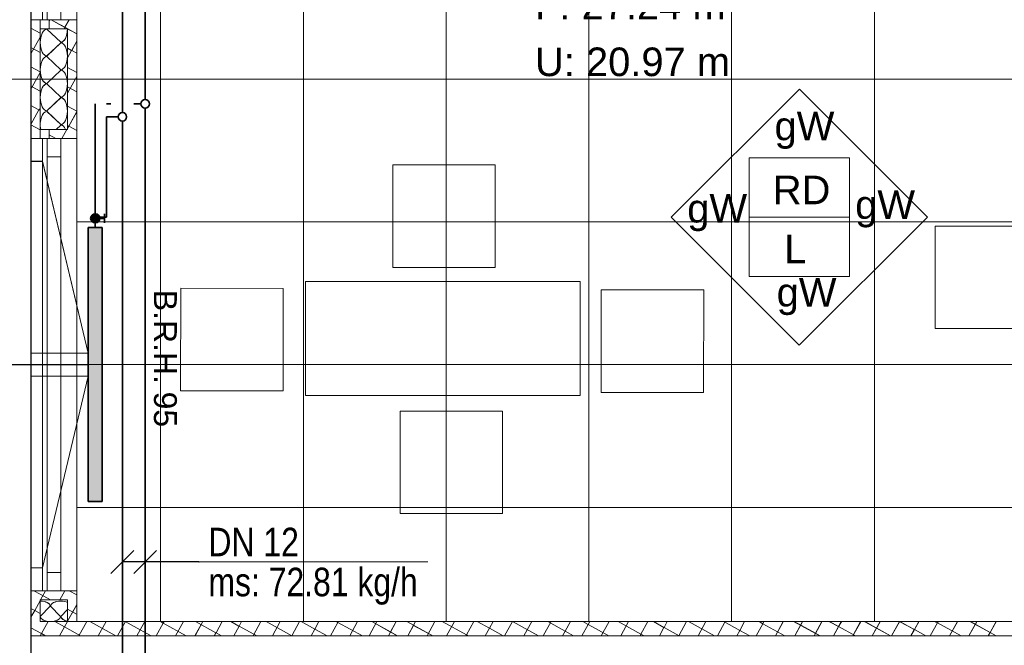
# Model space of a CAD drawing. Extents: x 229 to 926, y 37 to 878.
# Tile 17 of 162: x 381 to 467, y 366 to 421. Entities that reach past the tile are written whole.
import ezdxf
from ezdxf.lldxf.tags import DXFTag

# ---------------------------------------------------------------- set-up
doc = ezdxf.new("R2010")
doc.units = 0
doc.layers.get('0').update_dxf_attribs({"lineweight": 13})
for name, color, linetype, lineweight, true_color, plot in [('A_BI_Aussenwand', 5, 'Continuous', 18, 0x0000ff, False), ('A_BI_Fenster', 1, 'Continuous', 18, 0xff0000, False), ('A_BI_Innenwand', 7, 'Continuous', 18, 0x80ff80, False)]:
    doc.layers.add(name, color=color, linetype=linetype, lineweight=lineweight, true_color=true_color, plot=plot)
for name, color, linetype, lineweight in [('Ausstattung', 7, 'Continuous', 25), ('Axen', 7, 'Continuous', 25), ('Axen-A03ENIVKI0', 7, 'Continuous', 25), ('Beschriftung', 7, 'Continuous', 25), ('Beschriftung-A03ENIVII0', 7, 'Continuous', 25), ('Deckenspiegel', 7, 'Continuous', 25), ('Fenster', 7, 'Continuous', 25), ('Fenster-A03ENIVJI0', 7, 'Continuous', 25), ('Fullfläche', 7, 'Continuous', 25), ('Fullfläche-A03ENIVQI0', 7, 'Continuous', 25), ('H_BI_Heizkoerpertext', 7, 'Continuous', 25), ('Maßlinien', 7, 'Continuous', 25), ('Maßlinien-A03ENIVNI0', 7, 'Continuous', 25), ('Räume', 7, 'Continuous', 25), ('Räume-A03ENIVSI0', 7, 'Continuous', 25), ('Wände', 7, 'Continuous', 25), ('Wände-A03ENIVMI0', 7, 'Continuous', 25), ('X_BI_Text', 7, 'Continuous', 25)]:
    doc.layers.add(name, color=color, linetype=linetype, lineweight=lineweight)
for name, color, linetype, lineweight, true_color in [('H_BI_Heizkoerper', 1, 'Continuous', 35, 0xff0000), ('H_BI_Heizkoerperflaeche', 7, 'Continuous', 35, 0xffcccc), ('H_BI_Ruecklauf', 5, 'fein_strichliert', 35, 0x0000ff), ('H_BI_Vorlauf', 7, 'Continuous', 35, 0xed0e24)]:
    doc.layers.add(name, color=color, linetype=linetype, lineweight=lineweight, true_color=true_color)
doc.styles.get("Standard").update_dxf_attribs({"font": 'arial.ttf'})
tags = doc.linetypes.add('ALL_S25', pattern=[0.001, 0, -0.001]).pattern_tags.tags
tags[6:7] = [DXFTag(74, 4), DXFTag(75, 0), DXFTag(340, '0'), DXFTag(46, 1.0), DXFTag(50, 0.0), DXFTag(44, 0.0), DXFTag(45, 0.0)]
tags[4:5] = [DXFTag(74, 4), DXFTag(75, 0), DXFTag(340, '0'), DXFTag(46, 1.0), DXFTag(50, 0.0), DXFTag(44, 0.0), DXFTag(45, 0.0)]
tags = doc.linetypes.add('ALL_S25-A03ENIVOI0', pattern=[0.001, 0, -0.001]).pattern_tags.tags
tags[6:7] = [DXFTag(74, 4), DXFTag(75, 0), DXFTag(340, '0'), DXFTag(46, 1.0), DXFTag(50, 0.0), DXFTag(44, 0.0), DXFTag(45, 0.0)]
tags[4:5] = [DXFTag(74, 4), DXFTag(75, 0), DXFTag(340, '0'), DXFTag(46, 1.0), DXFTag(50, 0.0), DXFTag(44, 0.0), DXFTag(45, 0.0)]
tags = doc.linetypes.add('fein_strichliert', pattern=[4, 1, -2, 1]).pattern_tags.tags
tags[8:9] = [DXFTag(74, 4), DXFTag(75, 0), DXFTag(340, '0'), DXFTag(46, 0.0), DXFTag(50, 0.0), DXFTag(44, 0.0), DXFTag(45, 0.0)]
tags[6:7] = [DXFTag(74, 4), DXFTag(75, 0), DXFTag(340, '0'), DXFTag(46, 0.0), DXFTag(50, 0.0), DXFTag(44, 0.0), DXFTag(45, 0.0)]
tags[4:5] = [DXFTag(74, 4), DXFTag(75, 0), DXFTag(340, '0'), DXFTag(46, 0.0), DXFTag(50, 0.0), DXFTag(44, 0.0), DXFTag(45, 0.0)]
tags = doc.linetypes.add('VERDECKT2_S2', pattern=[0.0027, 0.002, -0.0007]).pattern_tags.tags
tags[6:7] = [DXFTag(74, 4), DXFTag(75, 0), DXFTag(340, '0'), DXFTag(46, 1.0), DXFTag(50, 0.0), DXFTag(44, 0.0), DXFTag(45, 0.0)]
tags[4:5] = [DXFTag(74, 4), DXFTag(75, 0), DXFTag(340, '0'), DXFTag(46, 1.0), DXFTag(50, 0.0), DXFTag(44, 0.0), DXFTag(45, 0.0)]
tags = doc.linetypes.add('VERDECKT2_S2-A03ENIVRI0', pattern=[0.0027, 0.002, -0.0007]).pattern_tags.tags
tags[6:7] = [DXFTag(74, 4), DXFTag(75, 0), DXFTag(340, '0'), DXFTag(46, 1.0), DXFTag(50, 0.0), DXFTag(44, 0.0), DXFTag(45, 0.0)]
tags[4:5] = [DXFTag(74, 4), DXFTag(75, 0), DXFTag(340, '0'), DXFTag(46, 1.0), DXFTag(50, 0.0), DXFTag(44, 0.0), DXFTag(45, 0.0)]

# ---------------------------------------------------------------- blocks, each defined once
blk = doc.blocks.new('Referenz-A03ENIVGI0', base_point=(255.728, 66.032))
at = {"layer": 'Ausstattung', "color": 0, "lineweight": -2}
for p, q in [((413.314, 398.855), (413.317, 407.83)), ((413.317, 407.83), (422.292, 407.827)), ((422.292, 407.827), (422.289, 398.852)), ((460.818, 393.504), (460.82, 402.479)), ((460.82, 402.479), (469.795, 402.477)), ((422.289, 398.852), (413.314, 398.855)), ((405.665, 387.639), (405.669, 397.631)), ((405.669, 397.631), (417.692, 397.626)), ((417.692, 397.626), (429.715, 397.622)), ((429.715, 397.622), (429.711, 387.631)), ((394.738, 388.053), (394.742, 397.028)), ((394.742, 397.028), (403.717, 397.024)), ((403.717, 397.024), (403.713, 388.049)), ((431.56, 387.914), (431.564, 396.889)), ((431.564, 396.889), (440.539, 396.886)), ((440.539, 396.886), (440.535, 387.911)), ((469.793, 393.502), (460.818, 393.504)), ((403.713, 388.049), (394.738, 388.053)), ((417.688, 387.635), (405.665, 387.639)), ((429.711, 387.631), (417.688, 387.635)), ((440.535, 387.911), (431.56, 387.914)), ((413.956, 377.306), (413.959, 386.281)), ((413.959, 386.281), (422.934, 386.277)), ((422.934, 386.277), (422.931, 377.302)), ((422.931, 377.302), (413.956, 377.306))]:
    blk.add_line(p, q, dxfattribs=at)
at = {"layer": 'Axen', "color": 0, "linetype": 'ALL_S25', "lineweight": -2, "ltscale": 0.13}
for p, q in [((381.634, 66.032), (381.634, 801.546)), ((735.547, 415.343), (301.662, 415.343))]:
    blk.add_line(p, q, dxfattribs=at)
at = {"layer": 'Beschriftung', "color": 0, "lineweight": -2}
for p, q in [((437.701, 403.263), (448.917, 414.474)), ((448.917, 414.474), (460.128, 403.259)), ((444.515, 403.261), (444.515, 408.461)), ((444.515, 408.461), (453.315, 408.46)), ((453.315, 408.46), (453.315, 403.26)), ((448.913, 392.048), (437.701, 403.263)), ((444.514, 398.061), (444.515, 403.261)), ((453.315, 403.26), (444.515, 403.261)), ((460.128, 403.259), (448.913, 392.048)), ((453.315, 403.26), (453.314, 398.06)), ((453.314, 398.06), (444.514, 398.061))]:
    blk.add_line(p, q, dxfattribs=at)
at = {"layer": 'Fenster', "color": 0, "lineweight": -2}
for p, q in [((382.634, 460.143), (382.634, 420.543)), ((385.634, 420.543), (381.634, 420.543)), ((385.634, 410.143), (381.634, 410.143)), ((382.634, 410.143), (382.634, 370.543)), ((382.634, 408.143), (381.634, 408.143)), ((382.634, 391.343), (381.634, 391.343)), ((381.634, 389.343), (382.634, 389.343)), ((382.634, 372.543), (381.634, 372.543)), ((385.634, 370.543), (381.634, 370.543))]:
    blk.add_line(p, q, dxfattribs=at)
at = {"layer": 'Fenster', "color": 0, "linetype": 'VERDECKT2_S2', "lineweight": -2, "ltscale": 0.13}
for p, q in [((382.634, 408.143), (386.634, 391.343)), ((386.634, 391.343), (382.634, 391.343)), ((386.634, 389.343), (382.634, 389.343)), ((382.634, 372.543), (386.634, 389.343))]:
    blk.add_line(p, q, dxfattribs=at)
at = {"layer": 'Fullfläche', "color": 0, "lineweight": -2}
for p, q in [((383.28, 420.543), (383.235, 420.46)), ((383.393, 420.543), (384.606, 419.876)), ((384.975, 420.543), (384.61, 419.877)), ((381.634, 419.815), (382.435, 419.374)), ((383.035, 419.719), (384.235, 418.567)), ((384.606, 419.874), (384.534, 419.743)), ((384.61, 419.875), (385.635, 419.311)), ((382.435, 419.005), (381.634, 417.546)), ((384.235, 418.519), (383.035, 417.367)), ((385.635, 418.66), (385.196, 417.86)), ((381.634, 418.121), (382.435, 417.68)), ((383.035, 417.319), (384.234, 416.167)), ((384.835, 418.056), (385.192, 417.859)), ((385.192, 417.857), (384.835, 417.205)), ((385.196, 417.858), (385.635, 417.617)), ((381.634, 416.427), (382.434, 415.986)), ((382.434, 415.92), (381.749, 414.671)), ((384.234, 416.119), (383.034, 414.967)), ((384.834, 416.362), (385.634, 415.922)), ((385.634, 415.578), (384.834, 414.12)), ((381.634, 414.731), (381.745, 414.67)), ((383.034, 414.919), (384.234, 413.767)), ((381.746, 414.668), (381.634, 414.464)), ((381.75, 414.669), (382.434, 414.293)), ((384.834, 414.668), (385.634, 414.228)), ((381.634, 413.037), (382.331, 412.654)), ((384.234, 413.719), (383.034, 412.567)), ((382.332, 412.652), (381.634, 411.379)), ((382.434, 412.835), (382.335, 412.655)), ((382.336, 412.653), (382.434, 412.599)), ((383.034, 412.519), (384.234, 411.367)), ((384.834, 412.974), (385.634, 412.534)), ((385.634, 412.492), (384.938, 411.224)), ((381.634, 411.343), (382.434, 410.903)), ((384.234, 411.319), (383.842, 410.943)), ((384.834, 411.278), (384.934, 411.223)), ((383.234, 410.465), (383.819, 410.143)), ((384.782, 410.943), (384.343, 410.143)), ((384.935, 411.221), (384.834, 411.038)), ((384.939, 411.222), (385.634, 410.84)), ((381.882, 370.543), (382.434, 370.239)), ((382.434, 370.239), (383.336, 369.742)), ((382.914, 370.542), (382.475, 369.742)), ((384.609, 370.542), (384.17, 369.742)), ((384.965, 370.542), (385.634, 370.174)), ((382.434, 369.667), (381.961, 368.807)), ((382.451, 368.292), (383.316, 369.192)), ((383.352, 369.192), (384.215, 368.292)), ((385.634, 369.325), (384.833, 367.867)), ((381.634, 368.983), (381.957, 368.805)), ((381.958, 368.803), (381.634, 368.213)), ((381.962, 368.805), (382.433, 368.545)), ((384.251, 368.292), (384.834, 368.898)), ((384.833, 368.92), (385.633, 368.48)), ((383.125, 367.843), (382.548, 366.79)), ((383.71, 367.843), (384.56, 367.375)), ((384.561, 367.373), (384.135, 366.597)), ((384.82, 367.843), (384.564, 367.376)), ((384.565, 367.374), (385.978, 366.597)), ((386.513, 367.843), (385.829, 366.597)), ((386.796, 367.842), (389.061, 366.596)), ((388.208, 367.842), (387.524, 366.597)), ((389.902, 367.842), (389.219, 366.596)), ((389.878, 367.842), (391.196, 367.117)), ((391.597, 367.842), (391.2, 367.118)), ((393.213, 367.702), (392.606, 366.596)), ((392.961, 367.842), (393.212, 367.704)), ((393.292, 367.842), (393.217, 367.705)), ((393.217, 367.703), (395.229, 366.596)), ((394.985, 367.842), (394.301, 366.596)), ((396.679, 367.842), (395.996, 366.596)), ((396.047, 367.842), (397.832, 366.86)), ((398.374, 367.842), (397.836, 366.861)), ((399.129, 367.841), (399.848, 367.446)), ((399.849, 367.444), (399.383, 366.596)), ((400.069, 367.841), (399.852, 367.447)), ((399.853, 367.445), (401.397, 366.595)), ((401.762, 367.841), (401.078, 366.595)), ((402.215, 367.841), (404.468, 366.602)), ((403.456, 367.841), (402.773, 366.595)), ((405.151, 367.841), (404.472, 366.603)), ((405.298, 367.841), (406.484, 367.188)), ((406.846, 367.841), (406.488, 367.189)), ((408.501, 367.772), (407.855, 366.595)), ((408.38, 367.841), (408.501, 367.774)), ((408.54, 367.841), (408.505, 367.776)), ((408.505, 367.774), (410.648, 366.595)), ((410.233, 367.841), (409.55, 366.595)), ((411.928, 367.84), (411.244, 366.595)), ((411.466, 367.84), (413.12, 366.93)), ((413.623, 367.84), (413.124, 366.932)), ((414.549, 367.84), (415.137, 367.517)), ((415.137, 367.515), (414.632, 366.594)), ((415.317, 367.84), (415.141, 367.518)), ((415.141, 367.516), (416.816, 366.594)), ((417.01, 367.84), (416.327, 366.594)), ((417.634, 367.84), (419.756, 366.673)), ((418.705, 367.84), (418.021, 366.594)), ((420.4, 367.84), (419.76, 366.674)), ((420.717, 367.84), (421.772, 367.259)), ((422.094, 367.839), (421.776, 367.26)), ((423.787, 367.839), (423.104, 366.594)), ((423.803, 367.839), (426.067, 366.593)), ((425.482, 367.839), (424.798, 366.593)), ((427.177, 367.839), (426.493, 366.593)), ((426.885, 367.839), (428.408, 367.001)), ((428.871, 367.839), (428.412, 367.002)), ((430.425, 367.585), (429.881, 366.593)), ((429.968, 367.839), (430.425, 367.587)), ((430.566, 367.839), (430.429, 367.589)), ((430.429, 367.587), (432.236, 366.593)), ((432.259, 367.839), (431.575, 366.593)), ((433.053, 367.839), (435.044, 366.743)), ((433.954, 367.838), (433.27, 366.593)), ((435.648, 367.838), (435.048, 366.745)), ((436.136, 367.838), (437.061, 367.33)), ((437.061, 367.328), (436.658, 366.592)), ((437.343, 367.838), (437.065, 367.331)), ((437.065, 367.329), (438.404, 366.592)), ((439.036, 367.838), (438.352, 366.592)), ((439.222, 367.838), (441.487, 366.592)), ((440.731, 367.838), (440.047, 366.592)), ((442.425, 367.838), (441.742, 366.592)), ((442.304, 367.838), (443.696, 367.072)), ((444.12, 367.838), (443.7, 367.073)), ((445.714, 367.656), (445.129, 366.592)), ((445.387, 367.838), (445.713, 367.658)), ((445.815, 367.837), (445.717, 367.659)), ((445.718, 367.657), (447.655, 366.592)), ((447.508, 367.837), (446.824, 366.592)), ((448.473, 367.837), (450.332, 366.814)), ((449.202, 367.837), (448.519, 366.591)), ((450.897, 367.837), (450.336, 366.815)), ((451.555, 367.837), (452.349, 367.4)), ((452.349, 367.398), (451.906, 366.591)), ((452.592, 367.837), (452.353, 367.402)), ((452.353, 367.4), (453.823, 366.591)), ((454.285, 367.837), (453.601, 366.591)), ((454.641, 367.837), (456.906, 366.591)), ((455.979, 367.837), (455.296, 366.591)), ((457.674, 367.836), (456.99, 366.591)), ((457.724, 367.836), (458.985, 367.143)), ((459.369, 367.836), (458.989, 367.144)), ((461.002, 367.727), (460.378, 366.59)), ((460.806, 367.836), (461.001, 367.729)), ((461.063, 367.836), (461.005, 367.73)), ((461.006, 367.728), (463.074, 366.59)), ((462.756, 367.836), (462.073, 366.59)), ((464.451, 367.836), (463.767, 366.59)), ((463.892, 367.836), (465.62, 366.885)), ((466.146, 367.836), (465.624, 366.886)), ((381.634, 367.289), (382.544, 366.789)), ((382.544, 366.787), (382.44, 366.597)), ((382.548, 366.788), (382.895, 366.597)), ((391.197, 367.115), (390.912, 366.596)), ((391.201, 367.117), (392.146, 366.596)), ((397.832, 366.858), (397.689, 366.596)), ((397.836, 366.859), (398.315, 366.596)), ((404.468, 366.6), (404.466, 366.595)), ((404.472, 366.601), (404.483, 366.595)), ((406.485, 367.186), (406.16, 366.595)), ((406.489, 367.187), (407.565, 366.595)), ((413.121, 366.928), (412.937, 366.594)), ((413.125, 366.93), (413.734, 366.594)), ((419.756, 366.671), (419.714, 366.594)), ((419.76, 366.672), (419.902, 366.594)), ((421.773, 367.257), (421.409, 366.594)), ((421.777, 367.258), (422.985, 366.594)), ((428.409, 366.999), (428.186, 366.593)), ((428.413, 367), (429.153, 366.593)), ((435.045, 366.741), (434.963, 366.593)), ((435.049, 366.743), (435.321, 366.593)), ((443.697, 367.07), (443.435, 366.592)), ((443.701, 367.071), (444.572, 366.592)), ((450.333, 366.812), (450.212, 366.591)), ((450.337, 366.813), (450.741, 366.591)), ((458.985, 367.141), (458.683, 366.591)), ((458.989, 367.142), (459.991, 366.59)), ((465.621, 366.883), (465.46, 366.59)), ((465.625, 366.884), (466.16, 366.59))]:
    blk.add_line(p, q, dxfattribs=at)
for centre, major_axis, start_param, end_param in [((383.035, 418.543), (0, -1.176), 3.141593, 6.283185), ((384.235, 419.743), (0, -1.176), 0, 1.570791), ((384.235, 417.343), (0, -1.176), 1.570796, 3.141593), ((383.034, 416.143), (0, -1.176), 3.141593, 6.283185), ((384.235, 417.343), (0, -1.176), 0, 1.570796), ((384.234, 414.943), (0, -1.176), 1.570796, 3.141593), ((383.034, 413.743), (0, -1.176), 3.141593, 6.283185), ((384.234, 414.943), (0, -1.176), 0, 1.570796), ((384.234, 412.543), (0, -1.176), 1.570796, 3.141593), ((383.034, 411.343), (0, -1.176), 3.141593, 5.059412), ((384.234, 412.543), (0, -1.176), 0, 1.570796), ((384.234, 410.143), (0, -1.176), 2.318908, 3.141593), ((382.434, 369.192), (0.882, 0), 0, 1.57077), ((384.234, 369.192), (0.882, 0), 1.570796, 3.141593), ((384.234, 369.192), (0.882, 0), 0.822589, 1.570796), ((383.333, 368.292), (0.882, 0), 3.141593, 6.283185), ((385.133, 368.292), (0.882, 0), 3.141593, 4.365327)]:
    blk.add_ellipse(centre, major_axis=major_axis, ratio=0.5, start_param=start_param, end_param=end_param, dxfattribs=at)
at = {"layer": 'Wände', "color": 0, "lineweight": -2}
for p, q in [((381.634, 615.345), (381.634, 365.342)), ((385.634, 462.843), (385.634, 367.843)), ((382.435, 420.543), (382.434, 410.143)), ((383.235, 419.743), (383.235, 420.543)), ((384.835, 419.743), (382.435, 419.743)), ((384.834, 410.943), (384.835, 419.743)), ((382.434, 410.943), (384.834, 410.943)), ((383.234, 410.943), (383.234, 410.143)), ((382.433, 367.843), (382.434, 369.742)), ((382.434, 369.742), (384.834, 369.742)), ((384.834, 369.742), (384.833, 367.842)), ((500.335, 367.843), (382.433, 367.843)), ((381.634, 366.597), (501.587, 366.583))]:
    blk.add_line(p, q, dxfattribs=at)
at = {"layer": 'Beschriftung', "color": 0, "lineweight": -2, "char_height": 2.50002, "attachment_point": 1, "rotation": 359.99316}
for s, insert in [('{\\fArial;gW}', (446.743, 412.48)), ('{\\fArial;RD}', (446.591, 406.888)), ('{\\fArial;gW}', (439.102, 405.269)), ('{\\fArial;gW}', (453.808, 405.598)), ('{\\fArial;L}', (447.59, 401.72)), ('{\\fArial;gW}', (446.93, 397.922))]:
    blk.add_mtext(s, dxfattribs=dict(at, insert=insert))
at = {"layer": 'Maßlinien', "color": 0, "lineweight": -2, "char_height": 2.00002, "attachment_point": 1, "rotation": 270.00001}
for s, insert in [('{\\fArial;B.R.H.}', (394.405, 396.889)), ('{\\fArial;95}', (394.405, 387.977))]:
    blk.add_mtext(s, dxfattribs=dict(at, insert=insert))
at = {"layer": 'Räume', "color": 0, "lineweight": -2, "char_height": 2.50002, "attachment_point": 1, "rotation": 0.00001}
for s, insert in [('{\\fArial;F: 27.24 m²}', (425.769, 423.066)), ('{\\fArial;U: 20.97 m}', (425.769, 418.106))]:
    blk.add_mtext(s, dxfattribs=dict(at, insert=insert))
blk = doc.blocks.new('Referenz-A03ENIVUI0', base_point=(281.599, 66.032))
at = {"layer": 'Axen-A03ENIVKI0', "color": 0, "linetype": 'ALL_S25-A03ENIVOI0', "lineweight": -2, "ltscale": 0.13}
for p, q in [((381.634, 66.032), (381.634, 801.545)), ((735.547, 415.347), (301.663, 415.347))]:
    blk.add_line(p, q, dxfattribs=at)
at = {"layer": 'Beschriftung-A03ENIVII0', "color": 0, "lineweight": -2}
for p, q in [((437.701, 403.267), (448.916, 414.478)), ((448.916, 414.478), (460.127, 403.263)), ((444.514, 403.265), (444.515, 408.465)), ((444.515, 408.465), (453.315, 408.464)), ((453.315, 408.464), (453.314, 403.264)), ((448.912, 392.052), (437.701, 403.267)), ((444.513, 398.065), (444.514, 403.265)), ((453.314, 403.264), (444.514, 403.265)), ((460.127, 403.263), (448.912, 392.052)), ((453.314, 403.264), (453.313, 398.064)), ((453.313, 398.064), (444.513, 398.065))]:
    blk.add_line(p, q, dxfattribs=at)
at = {"layer": 'Deckenspiegel', "color": 0, "lineweight": -2}
for p, q in [((385.634, 367.847), (385.634, 462.847)), ((392.984, 462.847), (392.984, 367.847)), ((405.484, 462.847), (405.484, 367.847)), ((417.984, 462.847), (417.984, 367.847)), ((430.484, 462.847), (430.484, 367.847)), ((442.984, 462.847), (442.984, 367.847)), ((455.483, 462.847), (455.483, 367.847)), ((500.333, 415.347), (385.634, 415.347)), ((500.333, 402.847), (385.634, 402.847)), ((500.333, 390.347), (385.634, 390.347)), ((500.333, 377.847), (385.634, 377.847)), ((500.333, 367.847), (385.634, 367.847))]:
    blk.add_line(p, q, dxfattribs=at)
at = {"layer": 'Fenster-A03ENIVJI0', "color": 0, "lineweight": -2}
for p, q in [((385.634, 410.147), (381.634, 410.147)), ((382.634, 410.147), (382.634, 370.547)), ((382.634, 408.147), (381.634, 408.147)), ((382.634, 391.347), (381.634, 391.347)), ((381.634, 389.347), (382.634, 389.347)), ((382.634, 372.547), (381.634, 372.547)), ((385.634, 370.547), (381.634, 370.547))]:
    blk.add_line(p, q, dxfattribs=at)
at = {"layer": 'Fenster-A03ENIVJI0', "color": 0, "linetype": 'VERDECKT2_S2-A03ENIVRI0', "lineweight": -2, "ltscale": 0.13}
for p, q in [((382.634, 408.147), (386.634, 391.347)), ((386.634, 391.347), (382.634, 391.347)), ((386.634, 389.347), (382.634, 389.347)), ((382.634, 372.547), (386.634, 389.347))]:
    blk.add_line(p, q, dxfattribs=at)
at = {"layer": 'Fullfläche-A03ENIVQI0', "color": 0, "lineweight": -2}
for p, q in [((383.28, 420.546), (383.235, 420.464)), ((383.393, 420.546), (384.606, 419.879)), ((384.975, 420.546), (384.61, 419.88)), ((381.634, 419.819), (382.435, 419.378)), ((383.035, 419.723), (384.235, 418.57)), ((384.606, 419.877), (384.534, 419.746)), ((384.61, 419.878), (385.635, 419.315)), ((382.435, 419.009), (381.634, 417.549)), ((384.235, 418.522), (383.035, 417.371)), ((385.635, 418.664), (385.196, 417.864)), ((381.634, 418.125), (382.435, 417.684)), ((383.035, 417.322), (384.234, 416.17)), ((384.835, 418.059), (385.192, 417.863)), ((385.192, 417.861), (384.835, 417.209)), ((385.196, 417.862), (385.635, 417.621)), ((381.634, 416.431), (382.434, 415.99)), ((382.434, 415.924), (381.749, 414.675)), ((384.234, 416.122), (383.034, 414.971)), ((384.834, 416.365), (385.634, 415.925)), ((385.634, 415.581), (384.834, 414.124)), ((381.634, 414.735), (381.745, 414.674)), ((383.034, 414.923), (384.234, 413.77)), ((381.746, 414.672), (381.634, 414.468)), ((381.75, 414.673), (382.434, 414.296)), ((384.834, 414.672), (385.634, 414.231)), ((381.634, 413.041), (382.331, 412.657)), ((384.234, 413.722), (383.034, 412.571)), ((382.332, 412.655), (381.634, 411.383)), ((382.434, 412.838), (382.335, 412.658)), ((382.336, 412.656), (382.434, 412.602)), ((383.034, 412.523), (384.234, 411.37)), ((384.834, 412.978), (385.634, 412.538)), ((385.634, 412.496), (384.938, 411.228)), ((381.634, 411.347), (382.434, 410.907)), ((384.234, 411.322), (383.842, 410.946)), ((384.834, 411.282), (384.934, 411.227)), ((383.234, 410.469), (383.819, 410.146)), ((384.782, 410.946), (384.343, 410.146)), ((384.935, 411.225), (384.834, 411.041)), ((384.939, 411.226), (385.634, 410.844)), ((381.882, 370.547), (382.434, 370.243)), ((382.434, 370.243), (383.336, 369.747)), ((382.914, 370.547), (382.475, 369.747)), ((384.609, 370.546), (384.17, 369.747)), ((384.965, 370.546), (385.634, 370.178)), ((382.434, 369.671), (381.961, 368.811)), ((382.451, 368.297), (383.316, 369.197)), ((383.352, 369.197), (384.215, 368.297)), ((385.634, 369.329), (384.833, 367.871)), ((381.634, 368.988), (381.957, 368.81)), ((381.958, 368.808), (381.634, 368.217)), ((381.962, 368.809), (382.433, 368.549)), ((384.251, 368.297), (384.833, 368.903)), ((384.833, 368.925), (385.633, 368.485)), ((381.634, 367.294), (382.544, 366.793)), ((383.125, 367.847), (382.548, 366.794)), ((383.71, 367.847), (384.56, 367.379)), ((384.561, 367.377), (384.135, 366.601)), ((384.82, 367.847), (384.564, 367.381)), ((384.565, 367.379), (385.978, 366.601)), ((386.513, 367.847), (385.829, 366.601)), ((386.796, 367.847), (389.061, 366.601)), ((388.208, 367.847), (387.524, 366.601)), ((389.902, 367.847), (389.219, 366.601)), ((389.878, 367.847), (391.196, 367.122)), ((391.597, 367.846), (391.2, 367.123)), ((393.213, 367.706), (392.606, 366.6)), ((392.961, 367.846), (393.212, 367.708)), ((393.292, 367.846), (393.216, 367.709)), ((393.217, 367.707), (395.229, 366.6)), ((394.985, 367.846), (394.301, 366.6)), ((396.679, 367.846), (395.995, 366.6)), ((396.046, 367.846), (397.832, 366.864)), ((398.374, 367.846), (397.836, 366.865)), ((399.129, 367.846), (399.848, 367.45)), ((399.849, 367.448), (399.383, 366.6)), ((400.069, 367.846), (399.852, 367.451)), ((399.853, 367.449), (401.397, 366.6)), ((401.762, 367.846), (401.078, 366.6)), ((402.215, 367.845), (404.467, 366.606)), ((403.456, 367.845), (402.772, 366.6)), ((405.151, 367.845), (404.471, 366.607)), ((405.297, 367.845), (406.484, 367.192)), ((406.845, 367.845), (406.488, 367.194)), ((408.501, 367.777), (407.855, 366.599)), ((408.38, 367.845), (408.5, 367.779)), ((408.54, 367.845), (408.504, 367.78)), ((408.505, 367.778), (410.648, 366.599)), ((410.233, 367.845), (409.549, 366.599)), ((411.928, 367.845), (411.244, 366.599)), ((411.466, 367.845), (413.12, 366.935)), ((413.622, 367.845), (413.124, 366.936)), ((414.548, 367.844), (415.136, 367.521)), ((415.137, 367.519), (414.632, 366.599)), ((415.317, 367.844), (415.14, 367.522)), ((415.141, 367.52), (416.816, 366.598)), ((417.01, 367.844), (416.326, 366.598)), ((417.634, 367.844), (419.755, 366.677)), ((418.705, 367.844), (418.021, 366.598)), ((420.399, 367.844), (419.759, 366.678)), ((420.716, 367.844), (421.772, 367.263)), ((422.094, 367.844), (421.776, 367.264)), ((423.787, 367.844), (423.103, 366.598)), ((423.802, 367.844), (426.067, 366.598)), ((425.482, 367.844), (424.798, 366.598)), ((427.176, 367.843), (426.492, 366.598)), ((426.885, 367.843), (428.408, 367.005)), ((428.871, 367.843), (428.412, 367.007)), ((430.425, 367.59), (429.88, 366.597)), ((429.967, 367.843), (430.424, 367.592)), ((430.565, 367.843), (430.428, 367.593)), ((430.429, 367.591), (432.235, 366.597)), ((432.258, 367.843), (431.575, 366.597)), ((433.053, 367.843), (435.043, 366.748)), ((433.953, 367.843), (433.269, 366.597)), ((435.648, 367.843), (435.047, 366.749)), ((436.135, 367.843), (437.06, 367.334)), ((437.061, 367.332), (436.657, 366.597)), ((437.342, 367.843), (437.064, 367.335)), ((437.065, 367.333), (438.403, 366.597)), ((439.035, 367.842), (438.352, 366.597)), ((439.221, 367.842), (441.486, 366.596)), ((440.73, 367.842), (440.046, 366.596)), ((442.425, 367.842), (441.741, 366.596)), ((442.304, 367.842), (443.696, 367.076)), ((444.119, 367.842), (443.7, 367.077)), ((445.713, 367.66), (445.129, 366.596)), ((445.386, 367.842), (445.712, 367.662)), ((445.814, 367.842), (445.716, 367.664)), ((445.717, 367.662), (447.654, 366.596)), ((447.507, 367.842), (446.823, 366.596)), ((448.472, 367.842), (450.331, 366.818)), ((449.202, 367.841), (448.518, 366.596)), ((450.896, 367.841), (450.335, 366.82)), ((451.554, 367.841), (452.348, 367.405)), ((452.348, 367.403), (451.905, 366.595)), ((452.591, 367.841), (452.352, 367.406)), ((452.353, 367.404), (453.822, 366.595)), ((454.284, 367.841), (453.6, 366.595)), ((454.64, 367.841), (456.905, 366.595)), ((455.979, 367.841), (455.295, 366.595)), ((457.673, 367.841), (456.989, 366.595)), ((457.723, 367.841), (458.984, 367.147)), ((459.368, 367.841), (458.988, 367.148)), ((461.001, 367.731), (460.377, 366.595)), ((460.805, 367.841), (461, 367.733)), ((461.062, 367.84), (461.004, 367.734)), ((461.005, 367.732), (463.073, 366.595)), ((462.755, 367.84), (462.072, 366.595)), ((464.45, 367.84), (463.766, 366.594)), ((463.891, 367.84), (465.619, 366.889)), ((466.145, 367.84), (465.623, 366.89)), ((382.544, 366.791), (382.44, 366.601)), ((382.548, 366.792), (382.895, 366.601)), ((391.196, 367.12), (390.912, 366.601)), ((391.2, 367.121), (392.146, 366.6)), ((397.832, 366.862), (397.688, 366.6)), ((397.836, 366.863), (398.314, 366.6)), ((404.468, 366.604), (404.465, 366.599)), ((404.472, 366.605), (404.483, 366.599)), ((406.484, 367.19), (406.16, 366.599)), ((406.488, 367.192), (407.565, 366.599)), ((413.12, 366.933), (412.937, 366.599)), ((413.124, 366.934), (413.733, 366.599)), ((419.756, 366.675), (419.714, 366.598)), ((419.76, 366.676), (419.902, 366.598)), ((421.772, 367.261), (421.408, 366.598)), ((421.777, 367.262), (422.984, 366.598)), ((428.408, 367.003), (428.185, 366.597)), ((428.412, 367.005), (429.152, 366.597)), ((435.044, 366.746), (434.962, 366.597)), ((435.048, 366.747), (435.321, 366.597)), ((443.696, 367.074), (443.434, 366.596)), ((443.7, 367.075), (444.571, 366.596)), ((450.332, 366.816), (450.211, 366.596)), ((450.336, 366.818), (450.74, 366.596)), ((458.984, 367.145), (458.682, 366.595)), ((458.988, 367.146), (459.991, 366.595)), ((465.62, 366.887), (465.459, 366.594)), ((465.624, 366.888), (466.159, 366.594))]:
    blk.add_line(p, q, dxfattribs=at)
for centre, major_axis, start_param, end_param in [((383.035, 418.546), (0, -1.176), 3.141593, 6.283185), ((384.235, 419.746), (0, -1.176), 0, 1.570791), ((384.235, 417.346), (0, -1.176), 1.570796, 3.141593), ((383.034, 416.147), (0, -1.176), 3.141593, 6.283185), ((384.235, 417.346), (0, -1.176), 0, 1.570796), ((384.234, 414.946), (0, -1.176), 1.570796, 3.141593), ((383.034, 413.747), (0, -1.176), 3.141593, 6.283185), ((384.234, 414.946), (0, -1.176), 0, 1.570796), ((384.234, 412.546), (0, -1.176), 1.570796, 3.141593), ((383.034, 411.346), (0, -1.176), 3.141593, 5.059412), ((384.234, 412.546), (0, -1.176), 0, 1.570796), ((384.234, 410.146), (0, -1.176), 2.318908, 3.141593), ((382.433, 369.197), (0.882, 0), 0, 1.57077), ((384.233, 369.197), (0.882, 0), 1.570796, 3.141593), ((384.233, 369.197), (0.882, 0), 0.822589, 1.570796), ((383.333, 368.297), (0.882, 0), 3.141593, 6.283185), ((385.133, 368.296), (0.882, 0), 3.141593, 4.365327)]:
    blk.add_ellipse(centre, major_axis=major_axis, ratio=0.5, start_param=start_param, end_param=end_param, dxfattribs=at)
at = {"layer": 'Wände-A03ENIVMI0', "color": 0, "lineweight": -2}
for p, q in [((381.634, 615.346), (381.634, 365.347)), ((385.634, 462.847), (385.634, 367.847)), ((382.435, 420.547), (382.434, 410.147)), ((383.235, 419.747), (383.235, 420.546)), ((384.835, 419.746), (382.435, 419.747)), ((384.834, 410.946), (384.835, 419.746)), ((382.434, 410.947), (384.834, 410.946)), ((383.234, 410.947), (383.234, 410.146)), ((382.433, 367.847), (382.434, 369.747)), ((382.434, 369.747), (384.834, 369.746)), ((384.834, 369.746), (384.833, 367.846)), ((500.333, 367.847), (382.433, 367.847)), ((381.634, 366.601), (501.586, 366.587))]:
    blk.add_line(p, q, dxfattribs=at)
at = {"layer": 'Beschriftung-A03ENIVII0', "color": 0, "lineweight": -2, "char_height": 2.49999, "attachment_point": 1, "rotation": 359.99316}
for s, insert in [('{\\fArial;gW}', (446.742, 412.484)), ('{\\fArial;RD}', (446.59, 406.891)), ('{\\fArial;gW}', (439.101, 405.273)), ('{\\fArial;gW}', (453.807, 405.602)), ('{\\fArial;L}', (447.589, 401.724)), ('{\\fArial;gW}', (446.929, 397.926))]:
    blk.add_mtext(s, dxfattribs=dict(at, insert=insert))
at = {"layer": 'Maßlinien-A03ENIVNI0', "color": 0, "lineweight": -2, "char_height": 2, "attachment_point": 1, "rotation": 270.00001}
for s, insert in [('{\\fArial;B.R.H.}', (394.405, 396.893)), ('{\\fArial;95}', (394.405, 387.981))]:
    blk.add_mtext(s, dxfattribs=dict(at, insert=insert))
at = {"layer": 'Räume-A03ENIVSI0', "color": 0, "lineweight": -2, "char_height": 2.49999, "attachment_point": 1, "rotation": 0.00001}
for s, insert in [('{\\fArial;F: 27.24 m²}', (425.769, 423.07)), ('{\\fArial;U: 20.97 m}', (425.769, 418.11))]:
    blk.add_mtext(s, dxfattribs=dict(at, insert=insert))
blk = doc.blocks.new('Wand-A03ENIVWI0', base_point=(381.634, 362.848))
at = {"color": 0, "linetype": 'ByBlock', "lineweight": -2, "ltscale": 0.18}
for p, q in [((381.64, 410.146), (381.639, 420.546)), ((385.64, 410.146), (385.639, 420.546)), ((381.64, 362.848), (381.64, 370.546)), ((385.64, 367.848), (385.64, 370.546))]:
    blk.add_line(p, q, dxfattribs=at)
blk = doc.blocks.new('Fenster-A03ENIVYI0', base_point=(381.64, 370.546))
at = {"color": 0, "linetype": 'ByBlock', "lineweight": -2, "ltscale": 0.18}
for p, q in [((381.64, 370.546), (381.64, 410.146)), ((385.64, 410.146), (381.64, 410.146)), ((383.04, 370.546), (383.04, 410.146)), ((384.24, 370.546), (384.24, 410.146)), ((385.64, 370.546), (385.64, 410.146)), ((384.24, 408.546), (383.04, 408.546)), ((384.24, 372.146), (383.04, 372.146)), ((385.64, 370.546), (381.64, 370.546))]:
    blk.add_line(p, q, dxfattribs=at)
at = {"color": 0, "linetype": 'fein_strichliert', "lineweight": -2, "ltscale": 0.18}
blk.add_line((384.24, 410.146), (383.04, 410.146), dxfattribs=at)
blk = doc.blocks.new('Fenster-A03ENIW0I0', base_point=(381.639, 420.546))
at = {"color": 0, "linetype": 'ByBlock', "lineweight": -2, "ltscale": 0.18}
for p, q in [((381.639, 420.546), (381.639, 460.146)), ((385.639, 460.146), (381.639, 460.146)), ((383.039, 420.546), (383.039, 460.146)), ((384.239, 420.546), (384.239, 460.146)), ((385.639, 420.546), (385.639, 460.146)), ((384.239, 458.546), (383.039, 458.546)), ((384.239, 422.146), (383.039, 422.146)), ((385.639, 420.546), (381.639, 420.546))]:
    blk.add_line(p, q, dxfattribs=at)
at = {"color": 0, "linetype": 'fein_strichliert', "lineweight": -2, "ltscale": 0.18}
blk.add_line((384.239, 460.146), (383.039, 460.146), dxfattribs=at)
blk = doc.blocks.new('Wand-A03ENIXUI0', base_point=(381.64, 362.848))
at = {"color": 0, "linetype": 'ByBlock', "lineweight": -2, "ltscale": 0.18}
blk.add_line((385.64, 367.848), (500.335, 367.848), dxfattribs=at)
blk = doc.blocks.new('Heizkörper-A03ENIZKI0', base_point=(386.639, 378.346))
at = {"color": 0, "linetype": 'ByBlock', "lineweight": -2, "ltscale": 0.35}
for p, q in [((386.639, 402.346), (387.879, 402.346)), ((386.64, 378.346), (386.639, 402.346)), ((387.879, 402.346), (387.88, 378.346)), ((387.88, 378.346), (386.64, 378.346))]:
    blk.add_line(p, q, dxfattribs=at)
at = {"layer": 'H_BI_Heizkoerperflaeche', "linetype": 'ByBlock', "lineweight": -2, "ltscale": 0.35}
blk.add_solid([(386.639, 402.346), (387.879, 402.346), (386.64, 378.346), (387.88, 378.346)], dxfattribs=at)
at = {"layer": 'H_BI_Ruecklauf', "linetype": 'fein_strichliert', "lineweight": -2, "ltscale": 0.35}
blk.add_line((387.259, 402.346), (387.259, 403.246), dxfattribs=at)
blk.add_circle((387.259, 403.246), 0.1, dxfattribs=at)
at = {"layer": 'H_BI_Vorlauf', "linetype": 'ByBlock', "lineweight": -2, "ltscale": 0.35}
for p, q in [((387.259, 402.346), (387.259, 403.946)), ((388.059, 403.546), (388.059, 402.746)), ((387.659, 403.146), (388.059, 403.146))]:
    blk.add_line(p, q, dxfattribs=at)
for radius in [0.4, 0.3, 0.2, 0.1]:
    blk.add_circle((387.259, 403.146), radius, dxfattribs=at)
blk = doc.blocks.new('Bauteilbeschriftung-A03ENIZMI0', base_point=(336.976, 384.346))
at = {"color": 0, "lineweight": -2}
for p, q in [((336.976, 396.346), (375.621, 396.346)), ((336.976, 384.346), (336.976, 396.346)), ((375.621, 396.346), (375.621, 384.346)), ((375.621, 384.346), (336.976, 384.346))]:
    blk.add_line(p, q, dxfattribs=at)
at = {"color": 0, "linetype": 'ByBlock', "lineweight": -2, "ltscale": 0.25}
blk.add_line((375.621, 390.346), (386.64, 390.346), dxfattribs=at)
at = {"color": 0, "linetype": 'ByBlock', "lineweight": -2, "ltscale": 0.25, "char_height": 2.5, "attachment_point": 1}
for s, insert in [('{\\W0.8;\\fArial;Flächenheizkörper}', (344.9, 395.596)), ('{\\W0.8;\\fArial;L: 1200 H: 500 T: 62}', (343.742, 391.596)), ('{\\W0.8;\\fArial;Qist =733 Watt  ms: 21.4 kg/h}', (338.02, 387.596))]:
    blk.add_mtext(s, dxfattribs=dict(at, insert=insert))
blk = doc.blocks.new('Mapress Edelstahl Rohr 14401-A03ENJ0GI0', base_point=(387.256, 403.946))
at = {"color": 0, "linetype": 'ByBlock', "lineweight": -2, "ltscale": 0.35}
for p, q in [((387.259, 413.174), (387.256, 413.174)), ((387.259, 403.946), (387.259, 413.174)), ((388.259, 413.174), (388.635, 413.174)), ((390.635, 413.174), (391.26, 413.174))]:
    blk.add_line(p, q, dxfattribs=at)
blk = doc.blocks.new('Mapress Edelstahl Rohr 14401-A03ENJ0OI0', base_point=(387.259, 403.246))
at = {"color": 0, "linetype": 'ByBlock', "lineweight": -2, "ltscale": 0.35}
for p, q in [((388.256, 403.246), (388.256, 412.05)), ((388.256, 412.05), (389.26, 412.05)), ((387.259, 403.246), (388.256, 403.246))]:
    blk.add_line(p, q, dxfattribs=at)
blk = doc.blocks.new('Mapress Edelstahl Rohr 14401-A03ENJ1UI0', base_point=(391.635, 313.649))
at = {"color": 0, "linetype": 'ByBlock', "lineweight": -2, "ltscale": 0.35}
blk.add_line((391.635, 412.799), (391.635, 313.649), dxfattribs=at)
blk = doc.blocks.new('T-Stück-A03ENJ1WI0', base_point=(391.26, 412.799))
at = {"color": 0, "lineweight": -2}
blk.add_circle((391.635, 413.174), 0.375, dxfattribs=at)
blk = doc.blocks.new('Mapress Edelstahl Rohr 14401-A03ENJ1YI0', base_point=(389.635, 312.525))
at = {"color": 0, "linetype": 'ByBlock', "lineweight": -2, "ltscale": 0.35}
blk.add_line((389.635, 411.675), (389.635, 312.525), dxfattribs=at)
blk = doc.blocks.new('Bauteilbeschriftung-A03ENJ20I0', base_point=(388.635, 370.063))
at = {"color": 0, "linetype": 'ByBlock', "lineweight": -2, "ltscale": 0.25}
for p, q in [((390.635, 374.063), (388.635, 372.063)), ((392.635, 374.063), (390.635, 372.063)), ((396.34, 373.063), (389.635, 373.063))]:
    blk.add_line(p, q, dxfattribs=at)
at = {"color": 0, "lineweight": 18}
blk.add_line((396.34, 373.063), (416.372, 373.063), dxfattribs=at)
at = {"color": 0, "lineweight": -2}
blk.add_circle((396.34, 373.063), 0.01, dxfattribs=at)
at = {"color": 0, "linetype": 'ByBlock', "lineweight": -2, "ltscale": 0.25, "char_height": 2.5, "attachment_point": 1}
for s, insert in [('{\\W0.8;\\fArial;DN 12}', (397.173, 376.063)), ('{\\W0.8;\\fArial;ms: 72.81 kg/h}', (397.173, 372.563))]:
    blk.add_mtext(s, dxfattribs=dict(at, insert=insert))
blk = doc.blocks.new('T-Stück-A03ENJ22I0', base_point=(389.26, 411.675))
at = {"color": 0, "linetype": 'Continuous', "lineweight": -2, "ltscale": 0.35}
blk.add_circle((389.635, 412.05), 0.375, dxfattribs=at)
blk = doc.blocks.new('Mapress Edelstahl Rohr 14401-A03ENJ24I0', base_point=(391.635, 413.549))
at = {"color": 0, "linetype": 'ByBlock', "lineweight": -2, "ltscale": 0.35}
blk.add_line((391.635, 512.899), (391.635, 413.549), dxfattribs=at)
blk = doc.blocks.new('Mapress Edelstahl Rohr 14401-A03ENJ28I0', base_point=(389.635, 412.425))
at = {"color": 0, "linetype": 'ByBlock', "lineweight": -2, "ltscale": 0.35}
blk.add_line((389.635, 511.775), (389.635, 412.425), dxfattribs=at)

msp = doc.modelspace()

# ---------------------------------------------------------------- block references
at = {"color": 251, "lineweight": 13, "ltscale": 0.13, "true_color": 0x606060}
for name, p in [('Referenz-A03ENIVGI0', (255.728, 66.032)), ('Referenz-A03ENIVUI0', (281.599, 66.032))]:
    msp.add_blockref(name, p, dxfattribs=at)
at = {"layer": 'A_BI_Aussenwand', "ltscale": 0.18}
msp.add_blockref('Wand-A03ENIVWI0', (381.634, 362.848), dxfattribs=at)
at = {"layer": 'A_BI_Fenster', "ltscale": 0.18}
for name, p in [('Fenster-A03ENIW0I0', (381.639, 420.546)), ('Fenster-A03ENIVYI0', (381.64, 370.546))]:
    msp.add_blockref(name, p, dxfattribs=at)
at = {"layer": 'A_BI_Innenwand', "ltscale": 0.18}
msp.add_blockref('Wand-A03ENIXUI0', (381.64, 362.848), dxfattribs=at)
at = {"layer": 'H_BI_Heizkoerper', "ltscale": 0.35}
msp.add_blockref('Heizkörper-A03ENIZKI0', (386.639, 378.346), dxfattribs=at)
at = {"layer": 'H_BI_Heizkoerpertext', "ltscale": 0.25}
msp.add_blockref('Bauteilbeschriftung-A03ENIZMI0', (336.976, 384.346), dxfattribs=at)
at = {"layer": 'H_BI_Ruecklauf', "ltscale": 0.35}
for name, p in [('Mapress Edelstahl Rohr 14401-A03ENJ28I0', (389.635, 412.425)), ('T-Stück-A03ENJ22I0', (389.26, 411.675)), ('Mapress Edelstahl Rohr 14401-A03ENJ0OI0', (387.259, 403.246)), ('Mapress Edelstahl Rohr 14401-A03ENJ1YI0', (389.635, 312.525))]:
    msp.add_blockref(name, p, dxfattribs=at)
at = {"layer": 'H_BI_Vorlauf', "ltscale": 0.35}
for name, p in [('Mapress Edelstahl Rohr 14401-A03ENJ24I0', (391.635, 413.549)), ('Mapress Edelstahl Rohr 14401-A03ENJ0GI0', (387.256, 403.946)), ('T-Stück-A03ENJ1WI0', (391.26, 412.799)), ('Mapress Edelstahl Rohr 14401-A03ENJ1UI0', (391.635, 313.649))]:
    msp.add_blockref(name, p, dxfattribs=at)
at = {"layer": 'X_BI_Text', "ltscale": 0.25}
msp.add_blockref('Bauteilbeschriftung-A03ENJ20I0', (388.635, 370.063), dxfattribs=at)

doc.saveas('drawing.dxf')
